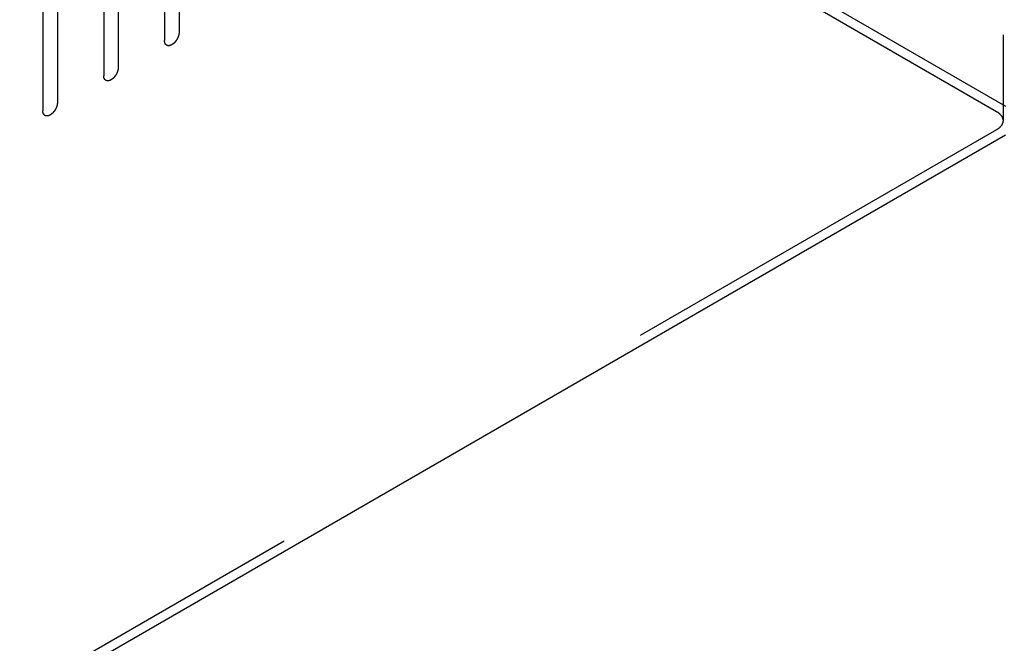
# Model space of a CAD drawing. Header units: inches. Extents: x 5 to 265, y 5 to 171.
# Tile 67 of 212: x 214.53 to 218.11, y 69.35 to 71.62. Entities that reach past the tile are written whole.
import ezdxf

# ---------------------------------------------------------------- set-up
doc = ezdxf.new("R2010")
doc.units = ezdxf.units.IN
doc.header["$LTSCALE"] = 14.96
doc.header["$MEASUREMENT"] = 0
doc.linetypes.add('HIDDEN', pattern=[0.2, 0.1, -0.1])
doc.layers.get('0').update_dxf_attribs({"linetype": 'CONTINUOUS'})
doc.layers.add('08_ALL_COSMETICS', color=7, linetype='CONTINUOUS')
doc.layers.add('DEFAULT_2', color=7, linetype='HIDDEN')

msp = doc.modelspace()

# ---------------------------------------------------------------- linework, layer by layer
at = {"color": 7, "linetype": 'Continuous'}
msp.add_line((218.1123, 71.1956), (204.1526, 63.136), dxfattribs=at)
at = {"layer": '08_ALL_COSMETICS', "color": 7, "linetype": 'HIDDEN'}
for p, q in [((215.106, 72.5296), (215.106, 71.5702)), ((215.053, 72.499), (215.053, 71.5396)), ((214.8847, 72.4018), (214.8847, 71.4424)), ((214.8317, 72.3712), (214.8317, 71.4118)), ((214.6103, 72.2434), (214.6103, 71.284)), ((214.6634, 72.274), (214.6634, 71.3146))]:
    msp.add_line(p, q, dxfattribs=at)
for points in [[(215.106, 71.5702), (215.106, 71.5697), (215.1059, 71.5686), (215.1058, 71.5671), (215.1056, 71.5658), (215.1056, 71.5649), (215.1055, 71.5643), (215.1055, 71.564), (215.1054, 71.5635), (215.1053, 71.563), (215.1051, 71.562), (215.1048, 71.5607), (215.1044, 71.5593), (215.1042, 71.5583), (215.1041, 71.5578), (215.104, 71.5574), (215.1039, 71.557), (215.1037, 71.5564), (215.1033, 71.5554), (215.1028, 71.554), (215.1023, 71.5526), (215.1019, 71.5517), (215.1017, 71.5511), (215.1016, 71.5507), (215.1014, 71.5503), (215.1011, 71.5497), (215.1006, 71.5488), (215.0999, 71.5474), (215.0992, 71.546), (215.0987, 71.545), (215.0984, 71.5445), (215.0983, 71.5441), (215.098, 71.5437), (215.0977, 71.5432), (215.0971, 71.5423), (215.0962, 71.541), (215.0954, 71.5397), (215.0948, 71.5389), (215.0945, 71.5383), (215.0943, 71.538), (215.094, 71.5376), (215.0936, 71.5372), (215.0929, 71.5364), (215.092, 71.5352), (215.091, 71.5341), (215.0903, 71.5333), (215.09, 71.5329), (215.0897, 71.5325), (215.0894, 71.5322), (215.089, 71.5318), (215.0882, 71.5312), (215.0872, 71.5302), (215.0862, 71.5292), (215.0855, 71.5286), (215.085, 71.5282), (215.0847, 71.5279), (215.0844, 71.5277), (215.084, 71.5274), (215.0832, 71.5268), (215.0821, 71.5261), (215.081, 71.5253), (215.0803, 71.5248), (215.0798, 71.5245), (215.0795, 71.5242), (215.0792, 71.5241), (215.0787, 71.5239), (215.078, 71.5236), (215.0769, 71.5231), (215.0758, 71.5226), (215.0751, 71.5222), (215.0747, 71.522), (215.0743, 71.5219), (215.074, 71.5218), (215.0736, 71.5217), (215.0729, 71.5216), (215.0719, 71.5213), (215.0708, 71.5211), (215.0701, 71.5209), (215.0697, 71.5208), (215.0694, 71.5207), (215.0691, 71.5208), (215.0687, 71.5208), (215.0681, 71.5208), (215.0671, 71.5208), (215.0662, 71.5209), (215.0655, 71.5209), (215.0651, 71.5209), (215.0648, 71.5209), (215.0646, 71.521), (215.0642, 71.5211), (215.0636, 71.5214), (215.0628, 71.5217), (215.0619, 71.522), (215.0613, 71.5222), (215.061, 71.5223), (215.0607, 71.5224), (215.0605, 71.5226), (215.0603, 71.5228), (215.0598, 71.5232), (215.0591, 71.5238), (215.0584, 71.5243), (215.0579, 71.5247), (215.0577, 71.525), (215.0574, 71.5251), (215.0573, 71.5254), (215.0571, 71.5257), (215.0567, 71.5263), (215.0562, 71.5271), (215.0557, 71.5279), (215.0554, 71.5284), (215.0552, 71.5288), (215.055, 71.529), (215.0549, 71.5293), (215.0548, 71.5297), (215.0546, 71.5304), (215.0543, 71.5314), (215.0539, 71.5324), (215.0537, 71.5331), (215.0536, 71.5335), (215.0535, 71.5338), (215.0535, 71.5342), (215.0534, 71.5347), (215.0533, 71.5355), (215.0532, 71.5367), (215.0531, 71.5381), (215.053, 71.5391), (215.053, 71.5396)], [(214.8847, 71.4424), (214.8846, 71.4419), (214.8846, 71.4409), (214.8844, 71.4393), (214.8843, 71.438), (214.8843, 71.4371), (214.8842, 71.4366), (214.8842, 71.4362), (214.8841, 71.4358), (214.884, 71.4352), (214.8837, 71.4343), (214.8834, 71.4329), (214.8831, 71.4315), (214.8829, 71.4306), (214.8828, 71.43), (214.8827, 71.4296), (214.8825, 71.4292), (214.8823, 71.4286), (214.882, 71.4276), (214.8815, 71.4263), (214.881, 71.4249), (214.8806, 71.4239), (214.8804, 71.4233), (214.8803, 71.4229), (214.88, 71.4225), (214.8798, 71.4219), (214.8793, 71.421), (214.8786, 71.4196), (214.8779, 71.4182), (214.8774, 71.4172), (214.8771, 71.4167), (214.8769, 71.4163), (214.8767, 71.4159), (214.8763, 71.4154), (214.8758, 71.4145), (214.8749, 71.4132), (214.8741, 71.412), (214.8735, 71.4111), (214.8732, 71.4106), (214.8729, 71.4102), (214.8726, 71.4098), (214.8723, 71.4094), (214.8716, 71.4086), (214.8706, 71.4075), (214.8697, 71.4063), (214.869, 71.4055), (214.8686, 71.4051), (214.8684, 71.4047), (214.868, 71.4044), (214.8676, 71.4041), (214.8669, 71.4034), (214.8659, 71.4024), (214.8649, 71.4015), (214.8641, 71.4008), (214.8637, 71.4004), (214.8634, 71.4001), (214.8631, 71.3999), (214.8626, 71.3996), (214.8619, 71.3991), (214.8608, 71.3983), (214.8597, 71.3976), (214.8589, 71.397), (214.8585, 71.3967), (214.8582, 71.3965), (214.8578, 71.3963), (214.8574, 71.3961), (214.8567, 71.3958), (214.8556, 71.3953), (214.8545, 71.3948), (214.8538, 71.3944), (214.8533, 71.3943), (214.853, 71.3941), (214.8527, 71.394), (214.8523, 71.3939), (214.8516, 71.3938), (214.8505, 71.3935), (214.8495, 71.3933), (214.8488, 71.3931), (214.8484, 71.393), (214.8481, 71.3929), (214.8478, 71.393), (214.8474, 71.393), (214.8467, 71.393), (214.8458, 71.393), (214.8448, 71.3931), (214.8442, 71.3931), (214.8438, 71.3931), (214.8435, 71.3931), (214.8432, 71.3932), (214.8429, 71.3933), (214.8423, 71.3936), (214.8415, 71.3939), (214.8406, 71.3942), (214.84, 71.3944), (214.8397, 71.3945), (214.8394, 71.3946), (214.8392, 71.3948), (214.8389, 71.395), (214.8385, 71.3954), (214.8378, 71.396), (214.8371, 71.3966), (214.8366, 71.397), (214.8363, 71.3972), (214.8361, 71.3973), (214.836, 71.3976), (214.8358, 71.3979), (214.8354, 71.3985), (214.8349, 71.3993), (214.8344, 71.4001), (214.834, 71.4006), (214.8338, 71.401), (214.8337, 71.4012), (214.8336, 71.4015), (214.8335, 71.4019), (214.8332, 71.4026), (214.8329, 71.4036), (214.8326, 71.4046), (214.8324, 71.4053), (214.8323, 71.4058), (214.8322, 71.406), (214.8321, 71.4064), (214.8321, 71.4069), (214.832, 71.4077), (214.8319, 71.4089), (214.8318, 71.4104), (214.8317, 71.4113), (214.8317, 71.4118)], [(214.6634, 71.3146), (214.6633, 71.3141), (214.6632, 71.3131), (214.6631, 71.3115), (214.663, 71.3102), (214.6629, 71.3093), (214.6629, 71.3088), (214.6629, 71.3084), (214.6628, 71.308), (214.6626, 71.3074), (214.6624, 71.3065), (214.6621, 71.3051), (214.6618, 71.3037), (214.6616, 71.3028), (214.6614, 71.3022), (214.6614, 71.3018), (214.6612, 71.3014), (214.661, 71.3008), (214.6606, 71.2999), (214.6601, 71.2985), (214.6596, 71.2971), (214.6593, 71.2961), (214.6591, 71.2956), (214.6589, 71.2951), (214.6587, 71.2947), (214.6584, 71.2942), (214.658, 71.2932), (214.6573, 71.2918), (214.6566, 71.2904), (214.6561, 71.2895), (214.6558, 71.2889), (214.6556, 71.2885), (214.6553, 71.2881), (214.655, 71.2876), (214.6544, 71.2867), (214.6536, 71.2855), (214.6528, 71.2842), (214.6522, 71.2833), (214.6518, 71.2828), (214.6516, 71.2824), (214.6513, 71.2821), (214.6509, 71.2816), (214.6503, 71.2808), (214.6493, 71.2797), (214.6484, 71.2785), (214.6477, 71.2777), (214.6473, 71.2773), (214.647, 71.2769), (214.6467, 71.2767), (214.6463, 71.2763), (214.6456, 71.2756), (214.6446, 71.2746), (214.6435, 71.2737), (214.6428, 71.273), (214.6424, 71.2726), (214.6421, 71.2723), (214.6418, 71.2721), (214.6413, 71.2718), (214.6406, 71.2713), (214.6395, 71.2705), (214.6384, 71.2698), (214.6376, 71.2692), (214.6372, 71.2689), (214.6368, 71.2687), (214.6365, 71.2686), (214.6361, 71.2684), (214.6353, 71.268), (214.6343, 71.2675), (214.6332, 71.267), (214.6324, 71.2667), (214.632, 71.2665), (214.6317, 71.2663), (214.6314, 71.2663), (214.631, 71.2662), (214.6302, 71.266), (214.6292, 71.2658), (214.6282, 71.2655), (214.6275, 71.2653), (214.6271, 71.2653), (214.6267, 71.2652), (214.6265, 71.2652), (214.6261, 71.2652), (214.6254, 71.2652), (214.6245, 71.2653), (214.6235, 71.2653), (214.6228, 71.2653), (214.6225, 71.2653), (214.6222, 71.2653), (214.6219, 71.2655), (214.6216, 71.2656), (214.621, 71.2658), (214.6201, 71.2661), (214.6193, 71.2664), (214.6187, 71.2666), (214.6184, 71.2668), (214.6181, 71.2668), (214.6179, 71.267), (214.6176, 71.2672), (214.6171, 71.2676), (214.6165, 71.2682), (214.6158, 71.2688), (214.6153, 71.2692), (214.615, 71.2694), (214.6148, 71.2696), (214.6147, 71.2698), (214.6145, 71.2701), (214.6141, 71.2707), (214.6136, 71.2715), (214.6131, 71.2723), (214.6127, 71.2729), (214.6125, 71.2732), (214.6123, 71.2734), (214.6123, 71.2737), (214.6121, 71.2741), (214.6119, 71.2748), (214.6116, 71.2758), (214.6113, 71.2769), (214.6111, 71.2776), (214.611, 71.278), (214.6108, 71.2783), (214.6108, 71.2786), (214.6108, 71.2791), (214.6107, 71.2799), (214.6106, 71.2811), (214.6105, 71.2826), (214.6104, 71.2835), (214.6103, 71.284)]]:
    msp.add_open_spline(points, degree=3, knots=[0, 0, 0, 0, 0.015625, 0.03125, 0.046875, 0.054688, 0.058594, 0.0625, 0.066406, 0.070312, 0.078125, 0.09375, 0.109375, 0.117188, 0.121094, 0.125, 0.128906, 0.132812, 0.140625, 0.15625, 0.171875, 0.179688, 0.183594, 0.1875, 0.191406, 0.195312, 0.203125, 0.21875, 0.234375, 0.242188, 0.246094, 0.25, 0.253906, 0.257812, 0.265625, 0.28125, 0.296875, 0.304688, 0.308594, 0.3125, 0.316406, 0.320312, 0.328125, 0.34375, 0.359375, 0.367188, 0.371094, 0.375, 0.378906, 0.382812, 0.390625, 0.40625, 0.421875, 0.429688, 0.433594, 0.4375, 0.441406, 0.445312, 0.453125, 0.46875, 0.484375, 0.492188, 0.496094, 0.5, 0.503906, 0.507812, 0.515625, 0.53125, 0.546875, 0.554688, 0.558594, 0.5625, 0.566406, 0.570312, 0.578125, 0.59375, 0.609375, 0.617188, 0.621094, 0.625, 0.628906, 0.632812, 0.640625, 0.65625, 0.671875, 0.679688, 0.683594, 0.6875, 0.691406, 0.695312, 0.703125, 0.71875, 0.734375, 0.742188, 0.746094, 0.75, 0.753906, 0.757812, 0.765625, 0.78125, 0.796875, 0.804688, 0.808594, 0.8125, 0.816406, 0.820312, 0.828125, 0.84375, 0.859375, 0.867188, 0.871094, 0.875, 0.878906, 0.882812, 0.890625, 0.90625, 0.921875, 0.929688, 0.933594, 0.9375, 0.941406, 0.945312, 0.953125, 0.96875, 0.984375, 1, 1, 1, 1], dxfattribs=at)
at = {"layer": 'DEFAULT_2', "color": 7, "linetype": 'HIDDEN'}
for p, q in [((218.103, 137.385), (218.103, 71.2483)), ((217.391, 71.679), (218.079, 71.2817)), ((217.4242, 71.6981), (218.1123, 71.3009)), ((218.079, 71.2148), (204.1194, 63.1552))]:
    msp.add_line(p, q, dxfattribs=at)
for points, knots in [([(218.079, 71.2817), (218.0858, 71.2778), (218.0974, 71.2689), (218.1031, 71.2547), (218.1031, 71.2483)], [0, 0, 0, 0, 0.550026, 1, 1, 1, 1]), ([(218.1031, 71.2483), (218.1031, 71.2419), (218.0974, 71.2276), (218.0858, 71.2187), (218.079, 71.2148)], [0, 0, 0, 0, 0.449975, 1, 1, 1, 1])]:
    msp.add_open_spline(points, degree=3, knots=knots, dxfattribs=at)

doc.saveas('drawing.dxf')
